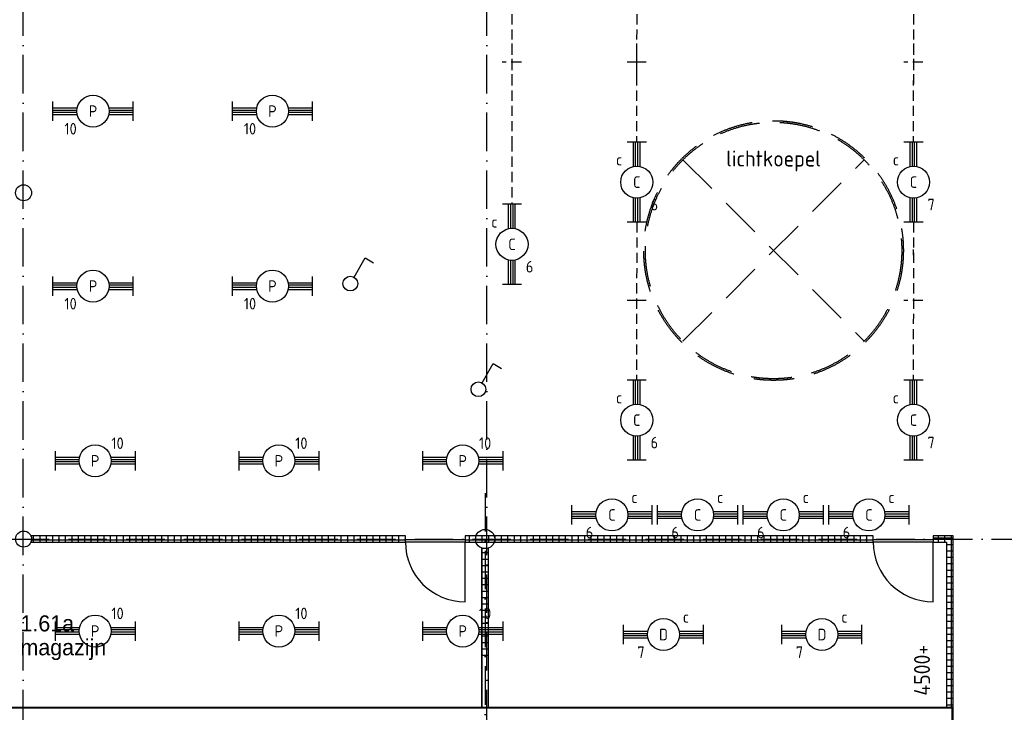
# Model space of a CAD drawing. Header units: millimetres. Extents: x -6587 to 112313, y 244 to 84344.
# Tile 29 of 55: x 49914 to 65275, y 55203 to 66005. Entities that reach past the tile are written whole.
import ezdxf
from ezdxf.enums import TextEntityAlignment as Align

# ---------------------------------------------------------------- set-up
doc = ezdxf.new("R2010")
doc.units = ezdxf.units.MM
doc.header["$LTSCALE"] = 100
doc.linetypes.add('DASHDOT', pattern=[9, 6, -1.5, 0, -1.5])
doc.linetypes.add('HIDDEN', pattern=[9.525, 6.35, -3.175])
doc.layers.get('0').update_dxf_attribs({"linetype": 'CONTINUOUS'})
for name, color, linetype in [('AL$1----_TEKST', 7, 'CONTINUOUS'), ('AL$7----_STRAMIEN', 1, 'DASHDOT'), ('AL22----_BINNENWAND', 7, 'CONTINUOUS'), ('AL28----_KONSTRUKTIE', 3, 'CONTINUOUS'), ('AL32----_BINNENKOZ', 7, 'CONTINUOUS'), ('AL32----_DRAAIR', 7, 'CONTINUOUS'), ('AL37----_DAKOPENING', 7, 'HIDDEN'), ('ALXAX---_TEGELWERK', 1, 'CONTINUOUS'), ('BOUW', 8, 'CONTINUOUS'), ('EB63101-_ATTRIB', 2, 'CONTINUOUS'), ('EL63101-_LICHT-ARM', 3, 'CONTINUOUS'), ('EL63102-_LICHT-SCH', 3, 'CONTINUOUS'), ('LIJN035', 50, 'CONTINUOUS')]:
    doc.layers.add(name, color=color, linetype=linetype)
doc.styles.add('1_8', font='iso', dxfattribs={"width": 0.7, "height": 1.8})
doc.styles.add('BURO-025', font='BUROFONT.shx', dxfattribs={"height": 250})
doc.styles.add('NORATT', font='isocp.shx')
doc.styles.get("Standard").update_dxf_attribs({"font": 'iso.shx'})

# ---------------------------------------------------------------- blocks, each defined once
blk = doc.blocks.new('EJ3T20')
at = {"color": 0}
for p, q in [((-6.25, -1.5), (-6.25, 1.5)), ((-6.25, -1.5), (-6.25, 1.5)), ((-6.25, 0.52), (-2.44, 0.52)), ((-6.25, 0.52), (-2.44, 0.52)), ((-6.25, 0.17), (-2.49, 0.17)), ((-6.25, 0.17), (-2.49, 0.17)), ((2.44, 0.52), (6.25, 0.52)), ((2.44, 0.52), (6.25, 0.52)), ((2.49, 0.17), (6.25, 0.17)), ((2.49, 0.17), (6.25, 0.17)), ((6.25, -1.5), (6.25, 1.5)), ((6.25, -1.5), (6.25, 1.5)), ((-6.25, -0.17), (-2.49, -0.17)), ((-6.25, -0.17), (-2.49, -0.17)), ((-6.25, -0.52), (-2.44, -0.52)), ((-6.25, -0.52), (-2.44, -0.52)), ((2.44, -0.52), (6.25, -0.52)), ((2.44, -0.52), (6.25, -0.52)), ((2.49, -0.17), (6.25, -0.17)), ((2.49, -0.17), (6.25, -0.17))]:
    blk.add_line(p, q, dxfattribs=at)
blk.add_circle((0, 0), 2.5, dxfattribs=at)
blk.add_circle((0, 0), 2.5, dxfattribs=at)
at = {"style": 'NORATT', "flags": 9}
blk.add_attdef('GELIJK', text='', height=1.8, dxfattribs=at).set_placement((3.5, 5), align=Align.MIDDLE_CENTER)
at = {"color": 6}
for tag, style, flags, p in [('SCHAK', 'NORATT', 8, (3.5, 2.75)), ('SCHAK', '1_8', 8, (3.5, 2.75)), ('A_CODE', 'NORATT', 8, (0, 0)), ('A_CODE', '1_8', 8, (0, 0)), ('GROEP', 'NORATT', 8, (-3.5, -2.75)), ('GROEP', '1_8', 8, (-3.5, -2.75)), ('KAST', 'NORATT', 9, (3.5, -2.75)), ('KAST', '1_8', 9, (3.5, -2.75))]:
    blk.add_attdef(tag, text='', height=1.8, dxfattribs=dict(at, style=style, flags=flags)).set_placement(p, align=Align.MIDDLE)
blk = doc.blocks.new('ES3S1')
blk.add_lwpolyline([(0.58, 1), (2.31, 4), (3.61, 3.25)])
blk.add_lwpolyline([(0.58, 1), (2.31, 4), (3.61, 3.25)])
blk.add_circle((0, 0), 1.15)
blk.add_circle((0, 0), 1.15)
for tag, style, flags, p in [('SCHAK', 'NORATT', 8, (3, 5.5)), ('SCHAK', '1_8', 8, (3, 5.5)), ('KAST', 'NORATT', 9, (-3, 0.5)), ('KAST', '1_8', 9, (-3, 0.5)), ('M_CODE', 'NORATT', 9, (0, 0)), ('M_CODE', '1_8', 9, (0, 0)), ('DOEL', 'NORATT', 9, (-3, -2)), ('DOEL', '1_8', 9, (-3, -2)), ('GROEP', 'NORATT', 9, (-3, -4.5)), ('GROEP', '1_8', 9, (-3, -4.5))]:
    blk.add_attdef(tag, text='', height=1.8, dxfattribs=dict(style=style, flags=flags)).set_placement(p, align=Align.MIDDLE_CENTER)

msp = doc.modelspace()

# ---------------------------------------------------------------- linework, layer by layer
at = {"layer": 'AL$7----_STRAMIEN', "color": 1}
for p, q in [((49968.6, 40552.4), (49968.6, 76734.4)), ((57199.4, 40552.4), (57199.4, 76734.4)), ((57174.8, 58620.8), (57174.8, 41457.8)), ((26373, 57905), (98018.3, 57905))]:
    msp.add_line(p, q, dxfattribs=at)
at = {"layer": 'AL22----_BINNENWAND', "color": 8}
for p, q in [((55930.8, 57955), (50089.4, 57955)), ((55930.8, 57855), (55930.8, 57955)), ((63230.8, 57955), (56864.8, 57955)), ((56864.8, 57955), (56864.8, 57855)), ((63230.8, 57855), (63230.8, 57955)), ((64474.8, 57955), (64164.8, 57955)), ((64164.8, 57955), (64164.8, 57855)), ((64474.8, 55280), (64474.8, 57955)), ((50089.4, 57855), (55930.8, 57855)), ((56864.8, 57855), (63230.8, 57855)), ((57124.8, 55280), (57124.8, 57763.6)), ((57124.8, 57763.6), (57224.8, 57763.6)), ((57224.8, 57763.6), (57224.8, 55280)), ((57406.6, 57855), (63230.8, 57855)), ((64164.8, 57855), (64374.8, 57855)), ((64374.8, 57855), (64374.8, 55280)), ((64474.8, 55280), (49714.8, 55280)), ((64374.8, 55280), (64474.8, 55280)), ((64474.3, 52187), (64474.8, 55280))]:
    msp.add_line(p, q, dxfattribs=at)
at = {"layer": 'AL22----_BINNENWAND', "color": 8, "linetype": 'Continuous'}
for p, q in [((64459.8, 55265), (49714.8, 55265)), ((64459.3, 52187), (64459.8, 55265))]:
    msp.add_line(p, q, dxfattribs=at)
at = {"layer": 'AL28----_KONSTRUKTIE', "color": 8}
for centre, radius in [((49974.8, 63305), 125), ((49974.8, 57905), 125), ((57174.8, 57905), 150)]:
    msp.add_circle(centre, radius, dxfattribs=at)
at = {"layer": 'AL32----_BINNENKOZ', "color": 8}
for p, q in [((55930.8, 57899), (56864.8, 57899)), ((55930.8, 57859), (56864.8, 57859)), ((63230.8, 57899), (64164.8, 57899)), ((63230.8, 57859), (64164.8, 57859))]:
    msp.add_line(p, q, dxfattribs=at)
at = {"layer": 'AL32----_DRAAIR', "color": 8}
for p, q in [((56864.8, 56925), (56864.8, 57859)), ((64164.8, 56925), (64164.8, 57859))]:
    msp.add_line(p, q, dxfattribs=at)
for centre in [(56864.8, 57859), (64164.8, 57859)]:
    msp.add_arc(centre, 934, 180, 270, dxfattribs=at)
at = {"layer": 'AL37----_DAKOPENING', "color": 8, "linetype": 'HIDDEN'}
for points in [[(60260.6, 63819.2), (63089.1, 60990.8)], [(60260.6, 60990.8), (63089.1, 63819.2)]]:
    msp.add_lwpolyline(points, dxfattribs=at)
at = {"layer": 'AL37----_DAKOPENING', "color": 8}
for radius in [2025, 2000]:
    msp.add_circle((61674.8, 62405), radius, dxfattribs=at)
at = {"layer": 'ALXAX---_TEGELWERK', "color": 8}
for p, q in [((50131, 57855), (50131, 57955)), ((50231, 57855), (50231, 57955)), ((50331, 57855), (50331, 57955)), ((50431, 57855), (50431, 57955)), ((50531, 57855), (50531, 57955)), ((50631, 57855), (50631, 57955)), ((50731, 57855), (50731, 57955)), ((50831, 57855), (50831, 57955)), ((50931, 57855), (50931, 57955)), ((51031, 57855), (51031, 57955)), ((51131, 57855), (51131, 57955)), ((51231, 57855), (51231, 57955)), ((51331, 57855), (51331, 57955)), ((51431, 57855), (51431, 57955)), ((51531, 57855), (51531, 57955)), ((51631, 57855), (51631, 57955)), ((51731, 57855), (51731, 57955)), ((51831, 57855), (51831, 57955)), ((51931, 57855), (51931, 57955)), ((52031, 57855), (52031, 57955)), ((52131, 57855), (52131, 57955)), ((52231, 57855), (52231, 57955)), ((52331, 57855), (52331, 57955)), ((52431, 57855), (52431, 57955)), ((52531, 57855), (52531, 57955)), ((52631, 57855), (52631, 57955)), ((52731, 57855), (52731, 57955)), ((52831, 57855), (52831, 57955)), ((52931, 57855), (52931, 57955)), ((53031, 57855), (53031, 57955)), ((53131, 57855), (53131, 57955)), ((53231, 57855), (53231, 57955)), ((53331, 57855), (53331, 57955)), ((53431, 57855), (53431, 57955)), ((53531, 57855), (53531, 57955)), ((53631, 57855), (53631, 57955)), ((53731, 57855), (53731, 57955)), ((53831, 57855), (53831, 57955)), ((53931, 57855), (53931, 57955)), ((54031, 57855), (54031, 57955)), ((54131, 57855), (54131, 57955)), ((54231, 57855), (54231, 57955)), ((54331, 57855), (54331, 57955)), ((54431, 57855), (54431, 57955)), ((54531, 57855), (54531, 57955)), ((54631, 57855), (54631, 57955)), ((54731, 57855), (54731, 57955)), ((54831, 57855), (54831, 57955)), ((54931, 57855), (54931, 57955)), ((55031, 57855), (55031, 57955)), ((55131, 57855), (55131, 57955)), ((55231, 57855), (55231, 57955)), ((55331, 57855), (55331, 57955)), ((55431, 57855), (55431, 57955)), ((55531, 57855), (55531, 57955)), ((55631, 57855), (55631, 57955)), ((55731, 57855), (55731, 57955)), ((55831, 57855), (55831, 57955)), ((56931, 57855), (56931, 57955)), ((57031, 57855), (57031, 57955)), ((57131, 57855), (57131, 57955)), ((57231, 57855), (57231, 57955)), ((57331, 57855), (57331, 57955)), ((57431, 57855), (57431, 57955)), ((57531, 57855), (57531, 57955)), ((57631, 57855), (57631, 57955)), ((57731, 57855), (57731, 57955)), ((57831, 57855), (57831, 57955)), ((57931, 57855), (57931, 57955)), ((58031, 57855), (58031, 57955)), ((58131, 57855), (58131, 57955)), ((58231, 57855), (58231, 57955)), ((58331, 57855), (58331, 57955)), ((58431, 57855), (58431, 57955)), ((58531, 57855), (58531, 57955)), ((58631, 57855), (58631, 57955)), ((58731, 57855), (58731, 57955)), ((58831, 57855), (58831, 57955)), ((58931, 57855), (58931, 57955)), ((59031, 57855), (59031, 57955)), ((59131, 57855), (59131, 57955)), ((59231, 57855), (59231, 57955)), ((59331, 57855), (59331, 57955)), ((59431, 57855), (59431, 57955)), ((59531, 57855), (59531, 57955)), ((59631, 57855), (59631, 57955)), ((59731, 57855), (59731, 57955)), ((59831, 57855), (59831, 57955)), ((59931, 57855), (59931, 57955)), ((60031, 57855), (60031, 57955)), ((60131, 57855), (60131, 57955)), ((60231, 57855), (60231, 57955)), ((60331, 57855), (60331, 57955)), ((60431, 57855), (60431, 57955)), ((60531, 57855), (60531, 57955)), ((60631, 57855), (60631, 57955)), ((60731, 57855), (60731, 57955)), ((60831, 57855), (60831, 57955)), ((60931, 57855), (60931, 57955)), ((61031, 57855), (61031, 57955)), ((61131, 57855), (61131, 57955)), ((61231, 57855), (61231, 57955)), ((61331, 57855), (61331, 57955)), ((61431, 57855), (61431, 57955)), ((61531, 57855), (61531, 57955)), ((61631, 57855), (61631, 57955)), ((61731, 57855), (61731, 57955)), ((61831, 57855), (61831, 57955)), ((61931, 57855), (61931, 57955)), ((62031, 57855), (62031, 57955)), ((62131, 57855), (62131, 57955)), ((62231, 57855), (62231, 57955)), ((62331, 57855), (62331, 57955)), ((62431, 57855), (62431, 57955)), ((62531, 57855), (62531, 57955)), ((62631, 57855), (62631, 57955)), ((62731, 57855), (62731, 57955)), ((62831, 57855), (62831, 57955)), ((62931, 57855), (62931, 57955)), ((63031, 57855), (63031, 57955)), ((63131, 57855), (63131, 57955)), ((64164.8, 57921.6), (64474.8, 57921.6)), ((64248.9, 57855), (64248.9, 57955)), ((64348.9, 57855), (64348.9, 57955)), ((64448.9, 55280), (64448.9, 57955)), ((50089.4, 57893.5), (55930.8, 57893.5)), ((56864.8, 57893.5), (63230.8, 57893.5)), ((57131, 55280), (57131, 57763.6)), ((64374.8, 57821.6), (64474.8, 57821.6)), ((57124.8, 57693.5), (57224.8, 57693.5)), ((64374.8, 57721.6), (64474.8, 57721.6)), ((64374.8, 57621.6), (64474.8, 57621.6)), ((57124.8, 57593.5), (57224.8, 57593.5)), ((57124.8, 57493.5), (57224.8, 57493.5)), ((64374.8, 57521.6), (64474.8, 57521.6)), ((57124.8, 57393.5), (57224.8, 57393.5)), ((64374.8, 57421.6), (64474.8, 57421.6)), ((64374.8, 57321.6), (64474.8, 57321.6)), ((57124.8, 57293.5), (57224.8, 57293.5)), ((57124.8, 57193.5), (57224.8, 57193.5)), ((64374.8, 57221.6), (64474.8, 57221.6)), ((57124.8, 57093.5), (57224.8, 57093.5)), ((57124.8, 56993.5), (57224.8, 56993.5)), ((64374.8, 57121.6), (64474.8, 57121.6)), ((64374.8, 57021.6), (64474.8, 57021.6)), ((57124.8, 56893.5), (57224.8, 56893.5)), ((64374.8, 56921.6), (64474.8, 56921.6)), ((57124.8, 56793.5), (57224.8, 56793.5)), ((57124.8, 56693.5), (57224.8, 56693.5)), ((64374.8, 56821.6), (64474.8, 56821.6)), ((64374.8, 56721.6), (64474.8, 56721.6)), ((57124.8, 56593.5), (57224.8, 56593.5)), ((64374.8, 56621.6), (64474.8, 56621.6)), ((57124.8, 56493.5), (57224.8, 56493.5)), ((57124.8, 56393.5), (57224.8, 56393.5)), ((64374.8, 56521.6), (64474.8, 56521.6)), ((64374.8, 56421.6), (64474.8, 56421.6)), ((57124.8, 56293.5), (57224.8, 56293.5)), ((64374.8, 56321.6), (64474.8, 56321.6)), ((64374.8, 56221.6), (64474.8, 56221.6)), ((57124.8, 56193.5), (57224.8, 56193.5)), ((57124.8, 56093.5), (57224.8, 56093.5)), ((64374.8, 56121.6), (64474.8, 56121.6)), ((64374.8, 56021.6), (64474.8, 56021.6)), ((64374.8, 55921.6), (64474.8, 55921.6)), ((64374.8, 55821.6), (64474.8, 55821.6)), ((64374.8, 55721.6), (64474.8, 55721.6)), ((64374.8, 55621.6), (64474.8, 55621.6)), ((64374.8, 55521.6), (64474.8, 55521.6)), ((64374.8, 55421.6), (64474.8, 55421.6)), ((64374.8, 55321.6), (64474.8, 55321.6))]:
    msp.add_line(p, q, dxfattribs=at)
at = {"layer": 'LIJN035', "linetype": 'HIDDEN', "ltscale": 0.25}
for p, q in [((57594.3, 66567.3), (57590.3, 64107.2)), ((59540.6, 66567.3), (59536.6, 64107.2)), ((63858.1, 66567.3), (63854.1, 64107.2)), ((57592.4, 65633.9, 3500), (57592.4, 64981.3, 3500)), ((63856.2, 65633.9, 3500), (63856.2, 64981.3, 3500)), ((57742.3, 65344.2), (57442.3, 65344.2)), ((64006.1, 65344.2), (63706.1, 65344.2)), ((57590.3, 64107.2), (57594.3, 63126.9)), ((59540.6, 62846.7), (59536.6, 60386.6)), ((63858.1, 62846.7), (63854.1, 60386.6)), ((63858.7, 62333), (63858.7, 62421)), ((64006.1, 61623.7), (63706.1, 61623.7))]:
    msp.add_line(p, q, dxfattribs=at)
at = {"layer": 'LIJN035'}
for p, q in [((59538.7, 65633.9, 3500), (59538.7, 64981.3, 3500)), ((59688.6, 65344.2), (59388.6, 65344.2)), ((59688.6, 61623.7), (59388.6, 61623.7))]:
    msp.add_line(p, q, dxfattribs=at)

# ---------------------------------------------------------------- block references
at = {"layer": 'EL63101-_LICHT-ARM'}
ref = msp.add_blockref('EJ3T20', (51057.6, 64578.9, 2400), dxfattribs=dict(at, xscale=100, yscale=100, zscale=100))
ref.add_attrib('A_CODE', 'P', dxfattribs={"layer": 'EB63101-_ATTRIB', "color": 1, "height": 180, "style": 'NORATT', "flags": 8}).set_placement((51057.6, 64578.9, 2400), align=Align.MIDDLE)
ref.add_attrib('GROEP', '10', dxfattribs={"layer": 'EB63101-_ATTRIB', "color": 1, "height": 180, "style": 'NORATT', "flags": 8}).set_placement((50707.6, 64303.9, 2400), align=Align.MIDDLE)
ref = msp.add_blockref('EJ3T20', (53856.6, 64578.9, 2400), dxfattribs=dict(at, xscale=100, yscale=100, zscale=100))
ref.add_attrib('A_CODE', 'P', dxfattribs={"layer": 'EB63101-_ATTRIB', "color": 1, "height": 180, "style": 'NORATT', "flags": 8}).set_placement((53856.6, 64578.9, 2400), align=Align.MIDDLE)
ref.add_attrib('GROEP', '10', dxfattribs={"layer": 'EB63101-_ATTRIB', "color": 1, "height": 180, "style": 'NORATT', "flags": 8}).set_placement((53506.6, 64303.9, 2400), align=Align.MIDDLE)
ref = msp.add_blockref('EJ3T20', (59540.6, 63471.7), dxfattribs=dict(at, xscale=100, yscale=100, zscale=100, rotation=90))
ref.add_attrib('A_CODE', 'C', dxfattribs={"layer": 'EB63101-_ATTRIB', "color": 1, "height": 180, "style": 'NORATT', "flags": 8}).set_placement((59540.6, 63471.7), align=Align.MIDDLE)
ref.add_attrib('GROEP', '6', dxfattribs={"layer": 'EB63101-_ATTRIB', "color": 1, "height": 180, "style": 'NORATT', "flags": 8}).set_placement((59815.6, 63121.7), align=Align.MIDDLE)
ref.add_attrib('SCHAK', 'c', dxfattribs={"layer": 'EB63101-_ATTRIB', "color": 1, "height": 180, "style": 'NORATT', "flags": 8}).set_placement((59265.6, 63821.7), align=Align.MIDDLE)
ref = msp.add_blockref('EJ3T20', (63858.1, 63471.7), dxfattribs=dict(at, xscale=100, yscale=100, zscale=100, rotation=90))
ref.add_attrib('A_CODE', 'C', dxfattribs={"layer": 'EB63101-_ATTRIB', "color": 1, "height": 180, "style": 'NORATT', "flags": 8}).set_placement((63858.1, 63471.7), align=Align.MIDDLE)
ref.add_attrib('GROEP', '7', dxfattribs={"layer": 'EB63101-_ATTRIB', "color": 1, "height": 180, "style": 'NORATT', "flags": 8}).set_placement((64133.1, 63121.7), align=Align.MIDDLE)
ref.add_attrib('SCHAK', 'c', dxfattribs={"layer": 'EB63101-_ATTRIB', "color": 1, "height": 180, "style": 'NORATT', "flags": 8}).set_placement((63583.1, 63821.7), align=Align.MIDDLE)
ref = msp.add_blockref('EJ3T20', (57594.3, 62501.9), dxfattribs=dict(at, xscale=100, yscale=100, zscale=100, rotation=90))
ref.add_attrib('A_CODE', 'C', dxfattribs={"layer": 'EB63101-_ATTRIB', "color": 1, "height": 180, "style": '1_8', "flags": 8}).set_placement((57594.3, 62501.9), align=Align.MIDDLE)
ref.add_attrib('GROEP', '6', dxfattribs={"layer": 'EB63101-_ATTRIB', "color": 1, "height": 180, "style": '1_8', "flags": 8}).set_placement((57869.3, 62151.9), align=Align.MIDDLE)
ref.add_attrib('SCHAK', 'c', dxfattribs={"layer": 'EB63101-_ATTRIB', "color": 1, "height": 180, "style": '1_8', "flags": 8}).set_placement((57319.3, 62851.9), align=Align.MIDDLE)
ref = msp.add_blockref('EJ3T20', (51057.6, 61850.4, 2400), dxfattribs=dict(at, xscale=100, yscale=100, zscale=100))
ref.add_attrib('A_CODE', 'P', dxfattribs={"layer": 'EB63101-_ATTRIB', "color": 1, "height": 180, "style": 'NORATT', "flags": 8}).set_placement((51057.6, 61850.4, 2400), align=Align.MIDDLE)
ref.add_attrib('GROEP', '10', dxfattribs={"layer": 'EB63101-_ATTRIB', "color": 1, "height": 180, "style": 'NORATT', "flags": 8}).set_placement((50707.6, 61575.4, 2400), align=Align.MIDDLE)
ref = msp.add_blockref('EJ3T20', (53856.6, 61850.4, 2400), dxfattribs=dict(at, xscale=100, yscale=100, zscale=100))
ref.add_attrib('A_CODE', 'P', dxfattribs={"layer": 'EB63101-_ATTRIB', "color": 1, "height": 180, "style": 'NORATT', "flags": 8}).set_placement((53856.6, 61850.4, 2400), align=Align.MIDDLE)
ref.add_attrib('GROEP', '10', dxfattribs={"layer": 'EB63101-_ATTRIB', "color": 1, "height": 180, "style": 'NORATT', "flags": 8}).set_placement((53506.6, 61575.4, 2400), align=Align.MIDDLE)
ref = msp.add_blockref('EJ3T20', (59540.1, 59759.5), dxfattribs=dict(at, xscale=100, yscale=100, zscale=100, rotation=90))
ref.add_attrib('A_CODE', 'C', dxfattribs={"layer": 'EB63101-_ATTRIB', "color": 1, "height": 180, "style": 'NORATT', "flags": 8}).set_placement((59540.1, 59759.5), align=Align.MIDDLE)
ref.add_attrib('GROEP', '6', dxfattribs={"layer": 'EB63101-_ATTRIB', "color": 1, "height": 180, "style": 'NORATT', "flags": 8}).set_placement((59815.1, 59409.5), align=Align.MIDDLE)
ref.add_attrib('SCHAK', 'c', dxfattribs={"layer": 'EB63101-_ATTRIB', "color": 1, "height": 180, "style": 'NORATT', "flags": 8}).set_placement((59265.1, 60109.5), align=Align.MIDDLE)
ref = msp.add_blockref('EJ3T20', (63857.6, 59759.5), dxfattribs=dict(at, xscale=100, yscale=100, zscale=100, rotation=90))
ref.add_attrib('A_CODE', 'C', dxfattribs={"layer": 'EB63101-_ATTRIB', "color": 1, "height": 180, "style": 'NORATT', "flags": 8}).set_placement((63857.6, 59759.5), align=Align.MIDDLE)
ref.add_attrib('GROEP', '7', dxfattribs={"layer": 'EB63101-_ATTRIB', "color": 1, "height": 180, "style": 'NORATT', "flags": 8}).set_placement((64132.6, 59409.5), align=Align.MIDDLE)
ref.add_attrib('SCHAK', 'c', dxfattribs={"layer": 'EB63101-_ATTRIB', "color": 1, "height": 180, "style": 'NORATT', "flags": 8}).set_placement((63582.6, 60109.5), align=Align.MIDDLE)
ref = msp.add_blockref('EJ3T20', (51090.7, 59124.9, 2400), dxfattribs=dict(at, xscale=100, yscale=100, zscale=100, rotation=180))
ref.add_attrib('A_CODE', 'P', dxfattribs={"layer": 'EB63101-_ATTRIB', "color": 1, "height": 180, "style": 'NORATT', "flags": 8}).set_placement((51090.7, 59124.9, 2400), align=Align.MIDDLE)
ref.add_attrib('GROEP', '10', dxfattribs={"layer": 'EB63101-_ATTRIB', "color": 1, "height": 180, "style": 'NORATT', "flags": 8}).set_placement((51440.7, 59399.9, 2400), align=Align.MIDDLE)
ref = msp.add_blockref('EJ3T20', (53957.7, 59124.9, 2400), dxfattribs=dict(at, xscale=100, yscale=100, zscale=100, rotation=180))
ref.add_attrib('A_CODE', 'P', dxfattribs={"layer": 'EB63101-_ATTRIB', "color": 1, "height": 180, "style": 'NORATT', "flags": 8}).set_placement((53957.7, 59124.9, 2400), align=Align.MIDDLE)
ref.add_attrib('GROEP', '10', dxfattribs={"layer": 'EB63101-_ATTRIB', "color": 1, "height": 180, "style": 'NORATT', "flags": 8}).set_placement((54307.7, 59399.9, 2400), align=Align.MIDDLE)
ref = msp.add_blockref('EJ3T20', (56824.7, 59124.9, 2400), dxfattribs=dict(at, xscale=100, yscale=100, zscale=100, rotation=180))
ref.add_attrib('A_CODE', 'P', dxfattribs={"layer": 'EB63101-_ATTRIB', "color": 1, "height": 180, "style": 'NORATT', "flags": 8}).set_placement((56824.7, 59124.9, 2400), align=Align.MIDDLE)
ref.add_attrib('GROEP', '10', dxfattribs={"layer": 'EB63101-_ATTRIB', "color": 1, "height": 180, "style": 'NORATT', "flags": 8}).set_placement((57174.7, 59399.9, 2400), align=Align.MIDDLE)
ref = msp.add_blockref('EJ3T20', (59153.6, 58281.3), dxfattribs=dict(at, xscale=100, yscale=100, zscale=100))
ref.add_attrib('A_CODE', 'C', dxfattribs={"layer": 'EB63101-_ATTRIB', "color": 1, "height": 180, "style": '1_8', "flags": 8}).set_placement((59153.6, 58281.3), align=Align.MIDDLE)
ref.add_attrib('GROEP', '6', dxfattribs={"layer": 'EB63101-_ATTRIB', "color": 1, "height": 180, "style": '1_8', "flags": 8}).set_placement((58803.6, 58006.3), align=Align.MIDDLE)
ref.add_attrib('SCHAK', 'c', dxfattribs={"layer": 'EB63101-_ATTRIB', "color": 1, "height": 180, "style": '1_8', "flags": 8}).set_placement((59503.6, 58556.3), align=Align.MIDDLE)
ref = msp.add_blockref('EJ3T20', (60490, 58281.3), dxfattribs=dict(at, xscale=100, yscale=100, zscale=100))
ref.add_attrib('A_CODE', 'C', dxfattribs={"layer": 'EB63101-_ATTRIB', "color": 1, "height": 180, "style": '1_8', "flags": 8}).set_placement((60490, 58281.3), align=Align.MIDDLE)
ref.add_attrib('GROEP', '6', dxfattribs={"layer": 'EB63101-_ATTRIB', "color": 1, "height": 180, "style": '1_8', "flags": 8}).set_placement((60140, 58006.3), align=Align.MIDDLE)
ref.add_attrib('SCHAK', 'c', dxfattribs={"layer": 'EB63101-_ATTRIB', "color": 1, "height": 180, "style": '1_8', "flags": 8}).set_placement((60840, 58556.3), align=Align.MIDDLE)
ref = msp.add_blockref('EJ3T20', (61826.5, 58281.3), dxfattribs=dict(at, xscale=100, yscale=100, zscale=100))
ref.add_attrib('A_CODE', 'C', dxfattribs={"layer": 'EB63101-_ATTRIB', "color": 1, "height": 180, "style": '1_8', "flags": 8}).set_placement((61826.5, 58281.3), align=Align.MIDDLE)
ref.add_attrib('GROEP', '6', dxfattribs={"layer": 'EB63101-_ATTRIB', "color": 1, "height": 180, "style": '1_8', "flags": 8}).set_placement((61476.5, 58006.3), align=Align.MIDDLE)
ref.add_attrib('SCHAK', 'c', dxfattribs={"layer": 'EB63101-_ATTRIB', "color": 1, "height": 180, "style": '1_8', "flags": 8}).set_placement((62176.5, 58556.3), align=Align.MIDDLE)
ref = msp.add_blockref('EJ3T20', (63163, 58281.3), dxfattribs=dict(at, xscale=100, yscale=100, zscale=100))
ref.add_attrib('A_CODE', 'C', dxfattribs={"layer": 'EB63101-_ATTRIB', "color": 1, "height": 180, "style": '1_8', "flags": 8}).set_placement((63163, 58281.3), align=Align.MIDDLE)
ref.add_attrib('GROEP', '6', dxfattribs={"layer": 'EB63101-_ATTRIB', "color": 1, "height": 180, "style": '1_8', "flags": 8}).set_placement((62813, 58006.3), align=Align.MIDDLE)
ref.add_attrib('SCHAK', 'c', dxfattribs={"layer": 'EB63101-_ATTRIB', "color": 1, "height": 180, "style": '1_8', "flags": 8}).set_placement((63513, 58556.3), align=Align.MIDDLE)
ref = msp.add_blockref('EJ3T20', (51090.7, 56469.9, 2400), dxfattribs=dict(at, xscale=100, yscale=100, zscale=100, rotation=180))
ref.add_attrib('A_CODE', 'P', dxfattribs={"layer": 'EB63101-_ATTRIB', "color": 1, "height": 180, "style": 'NORATT', "flags": 8}).set_placement((51090.7, 56469.9, 2400), align=Align.MIDDLE)
ref.add_attrib('GROEP', '10', dxfattribs={"layer": 'EB63101-_ATTRIB', "color": 1, "height": 180, "style": 'NORATT', "flags": 8}).set_placement((51440.7, 56744.9, 2400), align=Align.MIDDLE)
ref = msp.add_blockref('EJ3T20', (53957.7, 56469.9, 2400), dxfattribs=dict(at, xscale=100, yscale=100, zscale=100, rotation=180))
ref.add_attrib('A_CODE', 'P', dxfattribs={"layer": 'EB63101-_ATTRIB', "color": 1, "height": 180, "style": 'NORATT', "flags": 8}).set_placement((53957.7, 56469.9, 2400), align=Align.MIDDLE)
ref.add_attrib('GROEP', '10', dxfattribs={"layer": 'EB63101-_ATTRIB', "color": 1, "height": 180, "style": 'NORATT', "flags": 8}).set_placement((54307.7, 56744.9, 2400), align=Align.MIDDLE)
ref = msp.add_blockref('EJ3T20', (56824.7, 56469.9, 2400), dxfattribs=dict(at, xscale=100, yscale=100, zscale=100, rotation=180))
ref.add_attrib('A_CODE', 'P', dxfattribs={"layer": 'EB63101-_ATTRIB', "color": 1, "height": 180, "style": 'NORATT', "flags": 8}).set_placement((56824.7, 56469.9, 2400), align=Align.MIDDLE)
ref.add_attrib('GROEP', '10', dxfattribs={"layer": 'EB63101-_ATTRIB', "color": 1, "height": 180, "style": 'NORATT', "flags": 8}).set_placement((57174.7, 56744.9, 2400), align=Align.MIDDLE)
ref = msp.add_blockref('EJ3T20', (59957.6, 56415.8), dxfattribs=dict(at, xscale=100, yscale=100, zscale=100))
ref.add_attrib('A_CODE', 'D', dxfattribs={"layer": 'EB63101-_ATTRIB', "color": 1, "height": 180, "style": '1_8', "flags": 8}).set_placement((59957.6, 56415.8), align=Align.MIDDLE)
ref.add_attrib('GROEP', '7', dxfattribs={"layer": 'EB63101-_ATTRIB', "color": 1, "height": 180, "style": '1_8', "flags": 8}).set_placement((59607.6, 56140.8), align=Align.MIDDLE)
ref.add_attrib('SCHAK', 'c', dxfattribs={"layer": 'EB63101-_ATTRIB', "color": 1, "height": 180, "style": '1_8', "flags": 8}).set_placement((60307.6, 56690.8), align=Align.MIDDLE)
ref = msp.add_blockref('EJ3T20', (62429.1, 56415.8), dxfattribs=dict(at, xscale=100, yscale=100, zscale=100))
ref.add_attrib('A_CODE', 'D', dxfattribs={"layer": 'EB63101-_ATTRIB', "color": 1, "height": 180, "style": 'NORATT', "flags": 8}).set_placement((62429.1, 56415.8), align=Align.MIDDLE)
ref.add_attrib('GROEP', '7', dxfattribs={"layer": 'EB63101-_ATTRIB', "color": 1, "height": 180, "style": 'NORATT', "flags": 8}).set_placement((62079.1, 56140.8), align=Align.MIDDLE)
ref.add_attrib('SCHAK', 'c', dxfattribs={"layer": 'EB63101-_ATTRIB', "color": 1, "height": 180, "style": 'NORATT', "flags": 8}).set_placement((62779.1, 56690.8), align=Align.MIDDLE)
at = {"layer": 'EL63102-_LICHT-SCH', "xscale": 100, "yscale": 100, "zscale": 100}
for p in [(55072.1, 61889.2), (57070.3, 60241.4)]:
    msp.add_blockref('ES3S1', p, dxfattribs=at)

# ---------------------------------------------------------------- texts
at = {"layer": 'AL$1----_TEKST', "color": 8}
msp.add_text('lichtkoepel', height=250, dxfattribs=at).set_placement((61674.8, 63714.8), align=Align.CENTER)
msp.add_text('4500+', height=250, rotation=90, dxfattribs=at).set_placement((64116.2, 55462.7))
at = {"layer": 'BOUW', "style": 'BURO-025'}
for s, p in [('1.61a', (49925.9, 56464.7)), ('magazijn', (49925.9, 56091.7))]:
    msp.add_text(s, height=250, dxfattribs=at).set_placement(p)

doc.saveas('drawing.dxf')
